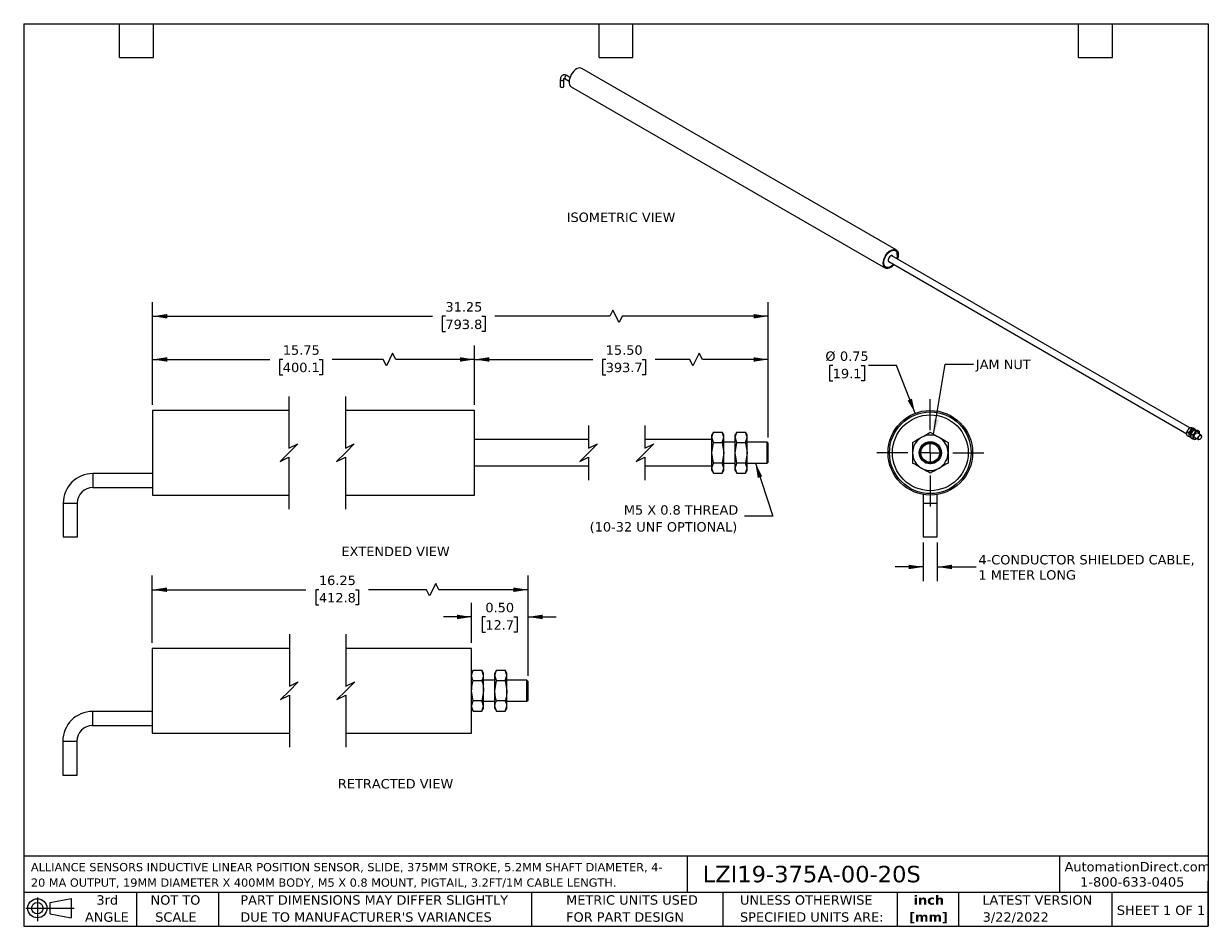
# Model space of a CAD drawing. Header units: inches. Extents: x 0.2 to 10.8, y 0.2 to 8.2.
import ezdxf

# ---------------------------------------------------------------- set-up
doc = ezdxf.new("R2010")
doc.units = ezdxf.units.IN
doc.header["$MEASUREMENT"] = 0
doc.linetypes.add('SLD-Center', pattern=[0.75, 0.6, -0.05, 0.05, -0.05])
doc.linetypes.add('SLD-Solid', pattern=[0])
doc.layers.add('CENTER', color=40, linetype='SLD-Center')
doc.layers.add('DIMENSIONS', color=140, linetype='SLD-Solid', lineweight=25)
doc.layers.add('TEXT', color=140, linetype='SLD-Solid', lineweight=25)
doc.styles.add('SLDTEXTSTYLE0', font='VERDANA.TTF')
doc.styles.add('SLDTEXTSTYLE1', font='VERDANAB.TTF')
doc.styles.get("Standard").update_dxf_attribs({"font": 'VERDANA.TTF'})
doc.dimstyles.new('SLDDIMSTYLE0', dxfattribs={"dimtxt": 0.084961, "dimasz": 0.13, "dimexe": 0, "dimexo": 0.0625, "dimgap": 0.02124, "dimtad": 0, "dimtih": 1, "dimtoh": 1, "dimrnd": 1e-09, "dimzin": 12, "dimdsep": 46, "dimtxsty": 'SLDTEXTSTYLE0', "dimsah": 1, "dimcen": 0.09, "dimadec": 0, "dimazin": 3, "dimtfac": 1, "dimtofl": 0, "dimtmove": 0, "dimatfit": 3, "dimfxl": 0, "dimfrac": 2, "dimtolj": 1, "dimtzin": 12, "dimarcsym": 0})
doc.dimstyles.new('SLDDIMSTYLE1', dxfattribs={"dimtxt": 0.084961, "dimasz": 0.13, "dimexe": 0, "dimexo": 0.0625, "dimgap": 0.02124, "dimtad": 0, "dimtih": 1, "dimtoh": 1, "dimrnd": 1e-09, "dimzin": 4, "dimdsep": 46, "dimtxsty": 'SLDTEXTSTYLE0', "dimsah": 1, "dimcen": 0.09, "dimadec": 0, "dimazin": 1, "dimtfac": 1, "dimtofl": 0, "dimtmove": 0, "dimatfit": 3, "dimfxl": 0, "dimfrac": 2, "dimtolj": 1, "dimtzin": 12, "dimarcsym": 0})
doc.dimstyles.new('SLDDIMSTYLE2', dxfattribs={"dimtxt": 0.18, "dimasz": 0.13, "dimexe": 0, "dimexo": 0.0625, "dimgap": 0, "dimtad": 0, "dimtih": 1, "dimtoh": 1, "dimdec": 0, "dimrnd": 1e-09, "dimzin": 0, "dimdsep": 46, "dimtxsty": 'Standard', "dimsah": 1, "dimcen": 0.09, "dimadec": 0, "dimazin": 0, "dimtfac": 0.13, "dimtdec": 0, "dimtofl": 0, "dimtmove": 0, "dimatfit": 3, "dimfxl": 0, "dimfrac": 2, "dimtolj": 1, "dimtzin": 0, "dimarcsym": 0})
doc.dimstyles.new('SLDDIMSTYLE3', dxfattribs={"dimtxt": 0.084961, "dimasz": 0.13, "dimexe": 0, "dimexo": 0.0625, "dimgap": 0.02124, "dimtad": 0, "dimtih": 1, "dimtoh": 1, "dimrnd": 1e-09, "dimdsep": 46, "dimtxsty": 'SLDTEXTSTYLE0', "dimsah": 1, "dimcen": 0, "dimadec": 0, "dimazin": 2, "dimtfac": 1, "dimtofl": 0, "dimtmove": 0, "dimatfit": 3, "dimfxl": 0, "dimfrac": 2, "dimtolj": 1, "dimtzin": 12, "dimarcsym": 0})
doc.dimstyles.new('SLDDIMSTYLE4', dxfattribs={"dimtxt": 0.084961, "dimasz": 0.13, "dimexe": 0, "dimexo": 0.0625, "dimgap": 0.02124, "dimtad": 0, "dimtih": 1, "dimtoh": 1, "dimrnd": 1e-09, "dimzin": 12, "dimdsep": 46, "dimtxsty": 'SLDTEXTSTYLE0', "dimsah": 1, "dimcen": 0.09, "dimadec": 0, "dimazin": 3, "dimtfac": 1, "dimtmove": 0, "dimatfit": 0, "dimfxl": 0, "dimfrac": 2, "dimtolj": 1, "dimtzin": 12, "dimarcsym": 0})
doc.dimstyles.new('SLDDIMSTYLE5', dxfattribs={"dimtxt": 0.084961, "dimasz": 0.13, "dimexe": 0, "dimexo": 0.0625, "dimgap": 0.02124, "dimtad": 0, "dimtih": 1, "dimtoh": 1, "dimrnd": 1e-09, "dimzin": 0, "dimdsep": 46, "dimtxsty": 'SLDTEXTSTYLE0', "dimsah": 1, "dimcen": 0.09, "dimadec": 0, "dimazin": 0, "dimtfac": 1, "dimtmove": 0, "dimatfit": 0, "dimfxl": 0, "dimfrac": 2, "dimtolj": 1, "dimtzin": 12, "dimarcsym": 0})

# ---------------------------------------------------------------- blocks, each defined once
blk = doc.blocks.new('Block11')
at = {"color": 7, "linetype": 'SLD-Solid', "lineweight": 18}
for p, q in [((0, 0.113), (0.428, 0.113)), ((0.102, 0.209), (0.102, 0)), ((0.216, 0.164), (0.401, 0.198)), ((0.216, 0.063), (0.216, 0.164)), ((0.401, 0.198), (0.401, 0.029)), ((0.216, 0.063), (0.401, 0.029))]:
    blk.add_line(p, q, dxfattribs=at)
for radius in [0.0846, 0.0506]:
    blk.add_circle((0.102, 0.113), radius, dxfattribs=at)
blk = doc.blocks.new('Block12')
at = {"color": 7, "linetype": 'Continuous'}
blk.add_blockref('Block11', (0, 0), dxfattribs=at)
blk = doc.blocks.new('SW_NOTE_0')
at = {"layer": 'TEXT', "color": 0, "char_height": 0.07292, "attachment_point": 1, "style": 'SLDTEXTSTYLE0'}
for s, insert in [('ALLIANCE SENSORS INDUCTIVE LINEAR POSITION SENSOR, SLIDE, 375MM STROKE, 5.2MM SHAFT DIAMETER, 4-', (0, 0.093)), ('20 MA OUTPUT, 19MM DIAMETER X 400MM BODY, M5 X 0.8 MOUNT, PIGTAIL, 3.2FT/1M CABLE LENGTH.', (0, -0.044))]:
    blk.add_mtext(s, dxfattribs=dict(at, insert=insert))
blk = doc.blocks.new('SW_NOTE_0_1')
at = {"layer": 'TEXT', "color": 0, "char_height": 0.0833, "attachment_point": 2, "style": 'SLDTEXTSTYLE1'}
for s, insert in [('inch', (0.125, 0.106)), ('[mm]', (0.122, -0.045))]:
    blk.add_mtext(s, dxfattribs=dict(at, insert=insert))
blk = doc.blocks.new('SW_NOTE_0_2')
at = {"layer": 'TEXT', "color": 0, "char_height": 0.08333, "attachment_point": 1, "style": 'SLDTEXTSTYLE0'}
for s, insert in [('UNLESS OTHERWISE ', (0, 0.106)), ('SPECIFIED UNITS ARE:', (0, -0.045))]:
    blk.add_mtext(s, dxfattribs=dict(at, insert=insert))
blk = doc.blocks.new('SW_NOTE_0_3')
at = {"layer": 'TEXT', "color": 0, "char_height": 0.08333, "attachment_point": 1, "style": 'SLDTEXTSTYLE0'}
for s, insert in [('PART DIMENSIONS MAY DIFFER SLIGHTLY ', (0, 0.106)), ("DUE TO MANUFACTURER'S VARIANCES", (0, -0.045))]:
    blk.add_mtext(s, dxfattribs=dict(at, insert=insert))
blk = doc.blocks.new('SW_NOTE_0_4')
at = {"layer": 'TEXT', "color": 0, "char_height": 0.0833, "attachment_point": 2, "style": 'SLDTEXTSTYLE0'}
for s, insert in [('NOT TO', (0.207, 0.106)), ('SCALE', (0.211, -0.045))]:
    blk.add_mtext(s, dxfattribs=dict(at, insert=insert))
blk = doc.blocks.new('SW_NOTE_0_5')
at = {"layer": 'TEXT', "color": 0, "char_height": 0.0833, "attachment_point": 2, "style": 'SLDTEXTSTYLE0'}
for s, insert in [('3rd', (0.091, 0.106)), ('ANGLE', (0.087, -0.045))]:
    blk.add_mtext(s, dxfattribs=dict(at, insert=insert))
blk = doc.blocks.new('SW_NOTE_0_6')
at = {"layer": 'TEXT', "color": 0, "char_height": 0.08333, "attachment_point": 1, "style": 'SLDTEXTSTYLE0'}
for s, insert in [('METRIC UNITS USED ', (0, 0.106)), ('FOR PART DESIGN', (0, -0.045))]:
    blk.add_mtext(s, dxfattribs=dict(at, insert=insert))
blk = doc.blocks.new('_D')
at = {"layer": 'DIMENSIONS'}
for p, q in [((1.393, 4.872), (1.393, 5.399)), ((4.246, 4.872), (4.246, 5.399)), ((1.393, 5.274), (2.432, 5.274)), ((2.547, 5.274), (2.518, 5.274)), ((2.518, 5.274), (2.518, 5.139)), ((2.87, 5.274), (2.899, 5.274)), ((2.899, 5.274), (2.899, 5.139)), ((3.437, 5.274), (2.985, 5.274)), ((3.465, 5.218), (3.437, 5.274)), ((3.52, 5.329), (3.465, 5.218)), ((3.548, 5.274), (3.52, 5.329)), ((4.246, 5.274), (3.548, 5.274)), ((2.518, 5.139), (2.547, 5.139)), ((2.899, 5.139), (2.87, 5.139))]:
    blk.add_line(p, q, dxfattribs=at)
for points in [[(1.393, 5.274), (1.523, 5.254), (1.523, 5.294)], [(4.246, 5.274), (4.116, 5.294), (4.116, 5.254)]]:
    blk.add_solid(points, dxfattribs=at)
at = {"layer": 'DIMENSIONS', "char_height": 0.0833, "attachment_point": 1, "style": 'SLDTEXTSTYLE0'}
for s, insert in [('15.75', (2.547, 5.399)), ('400.1', (2.547, 5.245))]:
    blk.add_mtext(s, dxfattribs=dict(at, insert=insert))
blk = doc.blocks.new('_D_1')
at = {"layer": 'DIMENSIONS'}
for p, q in [((4.246, 4.872), (4.246, 5.399)), ((6.849, 4.581), (6.849, 5.399)), ((4.246, 5.274), (5.294, 5.274)), ((5.409, 5.274), (5.381, 5.274)), ((5.381, 5.274), (5.381, 5.139)), ((5.732, 5.274), (5.761, 5.274)), ((5.761, 5.274), (5.761, 5.139)), ((6.154, 5.274), (5.847, 5.274)), ((6.182, 5.218), (6.154, 5.274)), ((6.238, 5.329), (6.182, 5.218)), ((6.266, 5.274), (6.238, 5.329)), ((6.849, 5.274), (6.266, 5.274)), ((5.381, 5.139), (5.409, 5.139)), ((5.761, 5.139), (5.732, 5.139))]:
    blk.add_line(p, q, dxfattribs=at)
for points in [[(4.246, 5.274), (4.376, 5.254), (4.376, 5.294)], [(6.849, 5.274), (6.719, 5.294), (6.719, 5.254)]]:
    blk.add_solid(points, dxfattribs=at)
at = {"layer": 'DIMENSIONS', "char_height": 0.0833, "attachment_point": 1, "style": 'SLDTEXTSTYLE0'}
for s, insert in [('15.50', (5.409, 5.399)), ('393.7', (5.409, 5.245))]:
    blk.add_mtext(s, dxfattribs=dict(at, insert=insert))
blk = doc.blocks.new('_D_2')
at = {"layer": 'DIMENSIONS'}
for p, q in [((1.393, 4.872), (1.393, 5.782)), ((6.849, 4.581), (6.849, 5.782)), ((5.472, 5.712), (5.444, 5.657)), ((5.527, 5.601), (5.472, 5.712)), ((1.393, 5.657), (3.873, 5.657)), ((3.988, 5.657), (3.96, 5.657)), ((3.96, 5.657), (3.96, 5.522)), ((4.311, 5.657), (4.34, 5.657)), ((4.34, 5.657), (4.34, 5.522)), ((5.444, 5.657), (4.427, 5.657)), ((5.555, 5.657), (5.527, 5.601)), ((6.849, 5.657), (5.555, 5.657)), ((3.96, 5.522), (3.988, 5.522)), ((4.34, 5.522), (4.311, 5.522))]:
    blk.add_line(p, q, dxfattribs=at)
for points in [[(1.393, 5.657), (1.523, 5.637), (1.523, 5.677)], [(6.849, 5.657), (6.719, 5.677), (6.719, 5.637)]]:
    blk.add_solid(points, dxfattribs=at)
at = {"layer": 'DIMENSIONS', "char_height": 0.0833, "attachment_point": 1, "style": 'SLDTEXTSTYLE0'}
for s, insert in [('31.25', (3.988, 5.782)), ('793.8', (3.988, 5.627))]:
    blk.add_mtext(s, dxfattribs=dict(at, insert=insert))
blk = doc.blocks.new('SW_NOTE_0_7')
at = {"layer": 'TEXT', "color": 0, "char_height": 0.08333, "attachment_point": 3, "style": 'SLDTEXTSTYLE0'}
for s, insert in [('M5 X 0.8 THREAD', (-0.056, 0.096)), ('(10-32 UNF OPTIONAL)', (-0.065, -0.054))]:
    blk.add_mtext(s, dxfattribs=dict(at, insert=insert))
blk = doc.blocks.new('_D_3')
at = {"layer": 'DIMENSIONS'}
for p, q in [((7.421, 5.221), (7.392, 5.221)), ((7.392, 5.221), (7.392, 5.086)), ((7.673, 5.221), (7.702, 5.221)), ((7.702, 5.221), (7.702, 5.086)), ((7.987, 5.221), (7.737, 5.221)), ((8.151, 4.797), (7.987, 5.221)), ((7.392, 5.086), (7.421, 5.086)), ((7.702, 5.086), (7.673, 5.086))]:
    blk.add_line(p, q, dxfattribs=at)
blk.add_solid([(8.151, 4.797), (8.123, 4.926), (8.085, 4.911)], dxfattribs=at)
at = {"layer": 'DIMENSIONS', "char_height": 0.0833, "attachment_point": 1, "style": 'SLDTEXTSTYLE0'}
for s, insert in [('%%c', (7.356, 5.345)), ('0.75', (7.485, 5.345)), ('19.1', (7.421, 5.191))]:
    blk.add_mtext(s, dxfattribs=dict(at, insert=insert))
blk = doc.blocks.new('_D_4')
at = {"layer": 'DIMENSIONS'}
for p, q in [((8.223, 3.651), (8.223, 3.31)), ((8.348, 3.651), (8.348, 3.31)), ((8.223, 3.435), (7.973, 3.435)), ((8.348, 3.435), (8.693, 3.435))]:
    blk.add_line(p, q, dxfattribs=at)
for points in [[(8.223, 3.435), (8.093, 3.455), (8.093, 3.415)], [(8.348, 3.435), (8.478, 3.415), (8.478, 3.455)]]:
    blk.add_solid(points, dxfattribs=at)
at = {"layer": 'DIMENSIONS', "char_height": 0.08333, "attachment_point": 1, "style": 'SLDTEXTSTYLE0'}
for s, insert in [('4-CONDUCTOR SHIELDED CABLE,', (8.712, 3.541)), ('1 METER LONG', (8.712, 3.406))]:
    blk.add_mtext(s, dxfattribs=dict(at, insert=insert))
blk = doc.blocks.new('SW_CENTERMARKSYMBOL_0')
at = {"layer": 'CENTER', "color": 0}
for p, q in [((0, 0.2), (0, 0.475)), ((-0.2, 0), (-0.475, 0)), ((0, 0), (-0.1, 0)), ((0, 0), (0, 0.1)), ((0, 0), (0, -0.1)), ((0, 0), (0.1, 0)), ((0.2, 0), (0.475, 0)), ((0, -0.2), (0, -0.475))]:
    blk.add_line(p, q, dxfattribs=at)
blk = doc.blocks.new('_D_5')
at = {"layer": 'DIMENSIONS'}
for p, q in [((1.39, 2.763), (1.39, 3.358)), ((3.902, 3.289), (3.847, 3.178)), ((3.93, 3.233), (3.902, 3.289)), ((4.72, 2.471), (4.72, 3.358)), ((1.39, 3.233), (2.752, 3.233)), ((2.867, 3.233), (2.839, 3.233)), ((2.839, 3.233), (2.839, 3.098)), ((3.19, 3.233), (3.219, 3.233)), ((3.219, 3.233), (3.219, 3.098)), ((3.819, 3.233), (3.305, 3.233)), ((3.847, 3.178), (3.819, 3.233)), ((4.72, 3.233), (3.93, 3.233)), ((2.839, 3.098), (2.867, 3.098)), ((3.219, 3.098), (3.19, 3.098))]:
    blk.add_line(p, q, dxfattribs=at)
for points in [[(1.39, 3.233), (1.52, 3.213), (1.52, 3.253)], [(4.72, 3.233), (4.59, 3.253), (4.59, 3.213)]]:
    blk.add_solid(points, dxfattribs=at)
at = {"layer": 'DIMENSIONS', "char_height": 0.0833, "attachment_point": 1, "style": 'SLDTEXTSTYLE0'}
for s, insert in [('16.25', (2.867, 3.358)), ('412.8', (2.867, 3.204))]:
    blk.add_mtext(s, dxfattribs=dict(at, insert=insert))
blk = doc.blocks.new('_D_6')
at = {"layer": 'DIMENSIONS'}
for p, q in [((4.22, 2.763), (4.22, 3.117)), ((4.72, 2.471), (4.72, 3.117)), ((4.22, 2.992), (3.97, 2.992)), ((4.342, 2.992), (4.314, 2.992)), ((4.314, 2.992), (4.314, 2.857)), ((4.595, 2.992), (4.623, 2.992)), ((4.623, 2.992), (4.623, 2.857)), ((4.72, 2.992), (4.97, 2.992)), ((4.314, 2.857), (4.342, 2.857)), ((4.623, 2.857), (4.595, 2.857))]:
    blk.add_line(p, q, dxfattribs=at)
for points in [[(4.22, 2.992), (4.09, 3.012), (4.09, 2.972)], [(4.72, 2.992), (4.85, 2.972), (4.85, 3.012)]]:
    blk.add_solid(points, dxfattribs=at)
at = {"layer": 'DIMENSIONS', "char_height": 0.0833, "attachment_point": 1, "style": 'SLDTEXTSTYLE0'}
for s, insert in [('0.50', (4.342, 3.117)), ('12.7', (4.342, 2.963))]:
    blk.add_mtext(s, dxfattribs=dict(at, insert=insert))

msp = doc.modelspace()

# ---------------------------------------------------------------- linework, layer by layer
for p, q in [((5.092, 7.774), (5.065, 7.79)), ((7.982, 6.246), (5.198, 7.853)), ((5.006, 7.756), (5.006, 7.694)), ((5.038, 7.694), (5.038, 7.756)), ((5.05, 7.762), (5.085, 7.742)), ((5.104, 7.691), (7.888, 6.084)), ((7.993, 6.2), (7.993, 6.205)), ((7.917, 6.142), (10.559, 4.616)), ((7.929, 6.095), (7.934, 6.097)), ((10.587, 4.668), (7.946, 6.192)), ((2.601, 4.822), (1.393, 4.822)), ((1.393, 4.822), (1.393, 4.447)), ((4.246, 4.822), (3.101, 4.822)), ((4.246, 4.447), (4.246, 4.822)), ((6.363, 4.629), (6.349, 4.605)), ((6.349, 4.584), (6.363, 4.629)), ((6.363, 4.629), (6.442, 4.629)), ((6.456, 4.605), (6.442, 4.629)), ((6.456, 4.584), (6.442, 4.629)), ((6.57, 4.629), (6.556, 4.605)), ((6.556, 4.584), (6.57, 4.629)), ((6.57, 4.629), (6.648, 4.629)), ((6.662, 4.605), (6.648, 4.629)), ((6.662, 4.584), (6.648, 4.629)), ((10.562, 4.635), (10.575, 4.627)), ((10.589, 4.67), (10.603, 4.662)), ((10.617, 4.667), (10.631, 4.659)), ((10.619, 4.643), (10.617, 4.644)), ((10.626, 4.649), (10.64, 4.641)), ((10.685, 4.604), (10.653, 4.623)), ((10.654, 4.646), (10.668, 4.638)), ((5.256, 4.564), (4.246, 4.564)), ((6.349, 4.564), (5.756, 4.564)), ((6.349, 4.584), (6.349, 4.605)), ((6.349, 4.447), (6.349, 4.584)), ((6.363, 4.538), (6.349, 4.584)), ((6.349, 4.447), (6.363, 4.538)), ((6.363, 4.538), (6.442, 4.538)), ((6.442, 4.538), (6.456, 4.584)), ((6.442, 4.538), (6.456, 4.447)), ((6.456, 4.584), (6.456, 4.605)), ((6.456, 4.447), (6.456, 4.584)), ((6.556, 4.541), (6.456, 4.541)), ((6.556, 4.584), (6.556, 4.605)), ((6.556, 4.447), (6.556, 4.584)), ((6.57, 4.538), (6.556, 4.584)), ((6.556, 4.447), (6.57, 4.538)), ((6.57, 4.538), (6.648, 4.538)), ((6.648, 4.538), (6.662, 4.584)), ((6.648, 4.538), (6.662, 4.447)), ((6.662, 4.584), (6.662, 4.605)), ((6.662, 4.447), (6.662, 4.584)), ((6.839, 4.541), (6.662, 4.541)), ((6.849, 4.531), (6.839, 4.541)), ((6.839, 4.467), (6.839, 4.541)), ((6.849, 4.364), (6.849, 4.531)), ((10.575, 4.59), (10.562, 4.598)), ((10.596, 4.587), (10.592, 4.587)), ((10.593, 4.604), (10.596, 4.602)), ((10.596, 4.601), (10.593, 4.602)), ((10.598, 4.614), (10.612, 4.606)), ((10.612, 4.569), (10.598, 4.577)), ((10.63, 4.582), (10.662, 4.564)), ((10.634, 4.58), (10.63, 4.581)), ((10.646, 4.573), (10.64, 4.567)), ((10.67, 4.618), (10.67, 4.613)), ((10.674, 4.565), (10.675, 4.566)), ((10.69, 4.592), (10.69, 4.594)), ((1.393, 4.447), (1.393, 4.072)), ((4.246, 4.072), (4.246, 4.447)), ((6.363, 4.356), (6.349, 4.447)), ((6.349, 4.311), (6.349, 4.447)), ((6.456, 4.447), (6.442, 4.356)), ((6.456, 4.311), (6.456, 4.447)), ((6.57, 4.356), (6.556, 4.447)), ((6.556, 4.311), (6.556, 4.447)), ((6.662, 4.447), (6.648, 4.356)), ((6.662, 4.311), (6.662, 4.447)), ((6.839, 4.354), (6.839, 4.467)), ((4.246, 4.33), (5.256, 4.33)), ((5.756, 4.33), (6.349, 4.33)), ((6.349, 4.311), (6.363, 4.356)), ((6.363, 4.266), (6.349, 4.311)), ((6.349, 4.29), (6.349, 4.311)), ((6.442, 4.356), (6.363, 4.356)), ((6.456, 4.311), (6.442, 4.356)), ((6.442, 4.266), (6.456, 4.311)), ((6.456, 4.354), (6.556, 4.354)), ((6.456, 4.29), (6.456, 4.311)), ((6.556, 4.311), (6.57, 4.356)), ((6.57, 4.266), (6.556, 4.311)), ((6.556, 4.29), (6.556, 4.311)), ((6.648, 4.356), (6.57, 4.356)), ((6.662, 4.311), (6.648, 4.356)), ((6.648, 4.266), (6.662, 4.311)), ((6.662, 4.354), (6.839, 4.354)), ((6.662, 4.29), (6.662, 4.311)), ((6.839, 4.354), (6.849, 4.364)), ((1.393, 4.263), (0.863, 4.263)), ((0.863, 4.263), (0.863, 4.138)), ((6.349, 4.29), (6.363, 4.266)), ((6.363, 4.266), (6.442, 4.266)), ((6.442, 4.266), (6.456, 4.29)), ((6.556, 4.29), (6.57, 4.266)), ((6.57, 4.266), (6.648, 4.266)), ((6.648, 4.266), (6.662, 4.29)), ((0.863, 4.138), (1.393, 4.138)), ((0.601, 4.001), (0.601, 3.701)), ((0.601, 4.001), (0.726, 4.001)), ((0.726, 3.701), (0.726, 4.001)), ((1.393, 4.072), (2.601, 4.072)), ((3.101, 4.072), (4.246, 4.072)), ((8.223, 4.078), (8.223, 4.001)), ((8.223, 4.001), (8.223, 3.701)), ((8.223, 4.001), (8.348, 4.001)), ((8.348, 4.001), (8.348, 4.078)), ((8.348, 3.701), (8.348, 4.001)), ((0.601, 3.701), (0.726, 3.701)), ((8.223, 3.701), (8.348, 3.701)), ((2.605, 2.713), (1.39, 2.713)), ((1.39, 2.713), (1.39, 2.338)), ((4.22, 2.713), (3.105, 2.713)), ((4.22, 2.338), (4.22, 2.713)), ((4.234, 2.52), (4.22, 2.495)), ((4.22, 2.474), (4.234, 2.52)), ((4.234, 2.52), (4.312, 2.52)), ((4.234, 2.429), (4.312, 2.429)), ((4.326, 2.495), (4.312, 2.52)), ((4.326, 2.474), (4.312, 2.52)), ((4.326, 2.474), (4.326, 2.495)), ((4.326, 2.338), (4.326, 2.474)), ((4.426, 2.431), (4.326, 2.431)), ((4.44, 2.52), (4.426, 2.495)), ((4.426, 2.474), (4.44, 2.52)), ((4.426, 2.474), (4.426, 2.495)), ((4.426, 2.338), (4.426, 2.474)), ((4.44, 2.429), (4.426, 2.474)), ((4.426, 2.338), (4.44, 2.429)), ((4.44, 2.52), (4.519, 2.52)), ((4.44, 2.429), (4.519, 2.429)), ((4.533, 2.495), (4.519, 2.52)), ((4.533, 2.474), (4.519, 2.52)), ((4.519, 2.429), (4.533, 2.474)), ((4.519, 2.429), (4.533, 2.338)), ((4.533, 2.474), (4.533, 2.495)), ((4.533, 2.338), (4.533, 2.474)), ((4.71, 2.431), (4.533, 2.431)), ((4.72, 2.421), (4.71, 2.431)), ((4.71, 2.358), (4.71, 2.431)), ((4.72, 2.254), (4.72, 2.421)), ((1.39, 2.338), (1.39, 1.963)), ((4.22, 1.963), (4.22, 2.338)), ((4.234, 2.247), (4.22, 2.338)), ((4.326, 2.338), (4.312, 2.247)), ((4.326, 2.201), (4.326, 2.338)), ((4.426, 2.201), (4.426, 2.338)), ((4.533, 2.201), (4.533, 2.338)), ((4.71, 2.244), (4.71, 2.358)), ((4.22, 2.201), (4.234, 2.247)), ((4.312, 2.247), (4.234, 2.247)), ((4.326, 2.201), (4.312, 2.247)), ((4.326, 2.244), (4.426, 2.244)), ((4.519, 2.247), (4.44, 2.247)), ((4.533, 2.244), (4.71, 2.244)), ((4.71, 2.244), (4.72, 2.254)), ((1.39, 2.154), (0.86, 2.154)), ((0.86, 2.154), (0.86, 2.029)), ((4.234, 2.156), (4.22, 2.201)), ((4.22, 2.18), (4.234, 2.156)), ((4.234, 2.156), (4.312, 2.156)), ((4.312, 2.156), (4.326, 2.201)), ((4.312, 2.156), (4.326, 2.18)), ((4.326, 2.18), (4.326, 2.201)), ((4.44, 2.156), (4.426, 2.201)), ((4.426, 2.18), (4.426, 2.201)), ((4.426, 2.18), (4.44, 2.156)), ((4.44, 2.156), (4.519, 2.156)), ((4.519, 2.156), (4.533, 2.201)), ((4.519, 2.156), (4.533, 2.18)), ((4.533, 2.18), (4.533, 2.201)), ((0.86, 2.029), (1.39, 2.029)), ((0.598, 1.891), (0.598, 1.591)), ((0.598, 1.891), (0.723, 1.891)), ((0.723, 1.591), (0.723, 1.891)), ((1.39, 1.963), (2.605, 1.963)), ((3.105, 1.963), (4.22, 1.963)), ((0.598, 1.591), (0.723, 1.591))]:
    msp.add_line(p, q)
at = {"flags": 128}
for points in [[(5.065, 7.79), (5.062, 7.79), (5.057, 7.789), (5.053, 7.785), (5.05, 7.781), (5.047, 7.775), (5.046, 7.77), (5.047, 7.765), (5.05, 7.762), (5.05, 7.762)], [(5.198, 7.853), (5.188, 7.857), (5.176, 7.858), (5.164, 7.855), (5.151, 7.849), (5.138, 7.84), (5.126, 7.828), (5.114, 7.815), (5.104, 7.799), (5.096, 7.783), (5.09, 7.766), (5.086, 7.75), (5.085, 7.734)], [(5.006, 7.756), (5.008, 7.752), (5.011, 7.749), (5.016, 7.747), (5.022, 7.747), (5.028, 7.747), (5.033, 7.749), (5.037, 7.752), (5.038, 7.756)], [(5.006, 7.694), (5.008, 7.691), (5.011, 7.688), (5.016, 7.686), (5.022, 7.685), (5.028, 7.686), (5.033, 7.688), (5.037, 7.691), (5.038, 7.694), (5.038, 7.694)], [(7.869, 6.127), (7.87, 6.142), (7.874, 6.159), (7.88, 6.176), (7.888, 6.192), (7.899, 6.207), (7.91, 6.221), (7.922, 6.233), (7.935, 6.241), (7.948, 6.247), (7.961, 6.25), (7.972, 6.25), (7.982, 6.246), (7.99, 6.239), (7.997, 6.23), (8, 6.217), (8.002, 6.203), (8, 6.188), (7.997, 6.171), (7.995, 6.165)], [(7.964, 6.115), (7.96, 6.111), (7.948, 6.1), (7.935, 6.091), (7.923, 6.085), (7.911, 6.082), (7.9, 6.083), (7.89, 6.086), (7.882, 6.093), (7.876, 6.102), (7.873, 6.114), (7.871, 6.128), (7.873, 6.143), (7.876, 6.159), (7.882, 6.175), (7.89, 6.191), (7.9, 6.206), (7.911, 6.219), (7.923, 6.23), (7.935, 6.239), (7.948, 6.245), (7.96, 6.247), (7.971, 6.247), (7.981, 6.243), (7.989, 6.237), (7.995, 6.227), (7.998, 6.216), (7.999, 6.202), (7.999, 6.202)], [(7.958, 6.118), (7.956, 6.116), (7.944, 6.105), (7.932, 6.096), (7.92, 6.091), (7.908, 6.089), (7.897, 6.091), (7.888, 6.095), (7.881, 6.103), (7.877, 6.114), (7.874, 6.126), (7.875, 6.141), (7.878, 6.157), (7.883, 6.173), (7.89, 6.188), (7.9, 6.203), (7.911, 6.216)], [(7.911, 6.216), (7.923, 6.227), (7.935, 6.236), (7.948, 6.241), (7.959, 6.243), (7.97, 6.241), (7.979, 6.237), (7.986, 6.229), (7.991, 6.218), (7.993, 6.206), (7.993, 6.191), (7.99, 6.175), (7.988, 6.169)], [(7.965, 6.114), (7.961, 6.109), (7.948, 6.097), (7.935, 6.088), (7.922, 6.082), (7.91, 6.08), (7.899, 6.08), (7.888, 6.084), (7.88, 6.091), (7.874, 6.1), (7.87, 6.112), (7.869, 6.127)], [(7.954, 6.188), (7.953, 6.191), (7.947, 6.194), (7.94, 6.195), (7.933, 6.191), (7.925, 6.185), (7.918, 6.176), (7.914, 6.166), (7.911, 6.157), (7.912, 6.148), (7.915, 6.141), (7.92, 6.138), (7.925, 6.137)], [(10.588, 4.613), (10.59, 4.622), (10.593, 4.63), (10.599, 4.638), (10.606, 4.643), (10.612, 4.646), (10.618, 4.645)], [(10.625, 4.592), (10.626, 4.601), (10.63, 4.609), (10.636, 4.617), (10.642, 4.622), (10.649, 4.625), (10.655, 4.624), (10.658, 4.62)], [(10.654, 4.624), (10.654, 4.624), (10.658, 4.62)], [(10.596, 4.601), (10.593, 4.602), (10.59, 4.606), (10.588, 4.613)], [(10.596, 4.588), (10.595, 4.587), (10.592, 4.587)], [(10.634, 4.58), (10.63, 4.581), (10.626, 4.585), (10.625, 4.592)], [(10.657, 4.579), (10.66, 4.587), (10.665, 4.595), (10.671, 4.601), (10.677, 4.605), (10.683, 4.605), (10.688, 4.603), (10.69, 4.597), (10.69, 4.594)], [(10.674, 4.565), (10.67, 4.564), (10.664, 4.563), (10.66, 4.566), (10.657, 4.571), (10.657, 4.579)], [(10.672, 4.565), (10.667, 4.564), (10.663, 4.567), (10.661, 4.572), (10.661, 4.578), (10.663, 4.586), (10.667, 4.593), (10.673, 4.598), (10.679, 4.602), (10.684, 4.602), (10.688, 4.6), (10.69, 4.595), (10.69, 4.588), (10.688, 4.58), (10.683, 4.573), (10.678, 4.568), (10.672, 4.565)], [(10.67, 4.618), (10.67, 4.614), (10.67, 4.613)]]:
    msp.add_lwpolyline(points, dxfattribs=at)
for radius in [0.375, 0.362, 0.362, 0.336, 0.0984, 0.0935, 0.0835]:
    msp.add_circle((8.286, 4.447), radius)
for centre, radius, start, end in [((5.129, 7.728), 0.045, 172.7442, 235.9436), ((7.947, 6.21), 0.0465, 354.7504, 50.2835), ((7.883, 6.204), 0.117, 340.6697, 358.8892), ((7.902, 6.135), 0.0483, 250.8147, 304.1622), ((7.926, 6.153), 0.0144, 177.3511, 234.5867), ((7.94, 6.18), 0.0138, 64.159, 123.914), ((10.638, 4.604), 0.0604, 140.2279, 177.3607), ((10.622, 4.623), 0.0359, 93.4295, 146.5651), ((10.675, 4.583), 0.0604, 140.2279, 177.3607), ((10.618, 4.645), 0.0145, 19.6686, 84.0698), ((10.658, 4.602), 0.0359, 93.4295, 146.5651), ((10.653, 4.621), 0.0173, 350.7481, 79.4532), ((8.286, 4.447), 0.157, 120, 180), ((8.286, 4.447), 0.157, 60, 120), ((8.286, 4.447), 0.157, 0, 60), ((10.595, 4.604), 0.0173, 170.7481, 259.4532), ((10.632, 4.583), 0.0173, 170.7481, 259.4532), ((10.628, 4.595), 0.0282, 269.8601, 309.6275), ((8.286, 4.447), 0.157, 180, 240), ((8.286, 4.447), 0.157, 300, 0), ((8.286, 4.447), 0.157, 240, 300), ((0.863, 4.001), 0.262, 89.9999, 180.0001), ((0.863, 4.001), 0.138, 90.0001, 179.9999), ((0.86, 1.891), 0.263, 90, 179.9999), ((0.86, 1.891), 0.138, 90.0001, 179.9999)]:
    msp.add_arc(centre, radius, start, end)
for points, knots in [([(5.065, 7.789), (5.064, 7.79), (5.061, 7.792), (5.054, 7.795), (5.045, 7.797), (5.036, 7.796), (5.027, 7.794), (5.019, 7.788), (5.012, 7.781), (5.008, 7.771), (5.007, 7.763), (5.007, 7.757), (5.007, 7.756)], [0, 0, 0, 0, 0.036217, 0.140551, 0.247127, 0.355186, 0.465911, 0.583664, 0.699691, 0.819585, 0.939949, 1, 1, 1, 1]), ([(5.038, 7.755), (5.038, 7.756), (5.038, 7.759), (5.038, 7.762), (5.039, 7.764), (5.04, 7.765), (5.04, 7.765), (5.042, 7.765), (5.045, 7.765), (5.048, 7.764), (5.049, 7.763), (5.05, 7.762)], [0, 0, 0, 0, 0.063691, 0.175413, 0.291009, 0.418823, 0.589304, 0.742125, 0.862255, 0.982323, 1, 1, 1, 1]), ([(10.631, 4.659), (10.632, 4.656), (10.633, 4.652), (10.633, 4.649), (10.633, 4.649)], [0, 0, 0, 0, 0.990299, 1, 1, 1, 1]), ([(4.234, 2.429), (4.23, 2.436), (4.222, 2.45), (4.221, 2.466), (4.22, 2.474)], [0, 0, 0, 0, 0.510329, 1, 1, 1, 1]), ([(4.22, 2.338), (4.221, 2.353), (4.222, 2.384), (4.23, 2.414), (4.234, 2.429)], [0, 0, 0, 0, 0.494511, 1, 1, 1, 1]), ([(4.312, 2.429), (4.316, 2.436), (4.324, 2.45), (4.326, 2.466), (4.326, 2.474)], [0, 0, 0, 0, 0.510329, 1, 1, 1, 1]), ([(4.312, 2.429), (4.316, 2.414), (4.324, 2.384), (4.326, 2.353), (4.326, 2.338)], [0, 0, 0, 0, 0.495458, 1, 1, 1, 1]), ([(4.44, 2.247), (4.436, 2.262), (4.429, 2.291), (4.427, 2.322), (4.426, 2.338)], [0, 0, 0, 0, 0.495458, 1, 1, 1, 1]), ([(4.533, 2.338), (4.532, 2.323), (4.531, 2.292), (4.523, 2.262), (4.519, 2.247)], [0, 0, 0, 0, 0.494511, 1, 1, 1, 1]), ([(4.426, 2.201), (4.427, 2.209), (4.429, 2.225), (4.436, 2.239), (4.44, 2.247)], [0, 0, 0, 0, 0.479738, 1, 1, 1, 1]), ([(4.533, 2.201), (4.532, 2.209), (4.53, 2.225), (4.523, 2.239), (4.519, 2.247)], [0, 0, 0, 0, 0.479739, 1, 1, 1, 1])]:
    msp.add_open_spline(points, degree=3, knots=knots)
for points in [[(8.207, 4.584), (8.234, 4.599), (8.26, 4.614), (8.286, 4.629)], [(8.286, 4.629), (8.312, 4.614), (8.338, 4.599), (8.365, 4.584)], [(10.559, 4.618), (10.559, 4.624), (10.56, 4.63), (10.562, 4.635)], [(10.562, 4.635), (10.565, 4.642), (10.568, 4.648), (10.573, 4.654)], [(10.573, 4.654), (10.578, 4.66), (10.583, 4.665), (10.589, 4.67)], [(10.575, 4.627), (10.582, 4.632), (10.587, 4.637), (10.592, 4.643)], [(10.575, 4.627), (10.577, 4.62), (10.578, 4.614), (10.578, 4.607)], [(10.589, 4.67), (10.593, 4.67), (10.596, 4.67), (10.601, 4.67)], [(10.592, 4.643), (10.597, 4.649), (10.6, 4.655), (10.603, 4.662)], [(10.598, 4.614), (10.601, 4.621), (10.605, 4.627), (10.61, 4.633)], [(10.601, 4.67), (10.606, 4.67), (10.611, 4.669), (10.617, 4.667)], [(10.603, 4.662), (10.609, 4.661), (10.615, 4.66), (10.62, 4.659)], [(10.61, 4.633), (10.614, 4.639), (10.62, 4.644), (10.626, 4.649)], [(10.612, 4.606), (10.618, 4.611), (10.624, 4.616), (10.628, 4.622)], [(10.62, 4.659), (10.624, 4.659), (10.628, 4.659), (10.631, 4.659)], [(10.626, 4.649), (10.629, 4.649), (10.633, 4.649), (10.637, 4.649)], [(10.628, 4.622), (10.633, 4.628), (10.637, 4.634), (10.64, 4.641)], [(10.637, 4.649), (10.642, 4.649), (10.648, 4.648), (10.654, 4.646)], [(10.64, 4.641), (10.646, 4.64), (10.651, 4.639), (10.656, 4.638)], [(10.656, 4.638), (10.661, 4.638), (10.665, 4.638), (10.668, 4.638)], [(10.668, 4.638), (10.669, 4.631), (10.67, 4.625), (10.67, 4.618)], [(8.128, 4.538), (8.154, 4.553), (8.18, 4.568), (8.207, 4.584)], [(8.128, 4.538), (8.128, 4.509), (8.128, 4.478), (8.128, 4.447)], [(8.365, 4.584), (8.392, 4.568), (8.418, 4.553), (8.443, 4.538)], [(8.443, 4.538), (8.443, 4.509), (8.443, 4.478), (8.443, 4.447)], [(10.562, 4.598), (10.56, 4.605), (10.559, 4.612), (10.559, 4.618)], [(10.578, 4.607), (10.578, 4.601), (10.577, 4.595), (10.575, 4.59)], [(10.592, 4.587), (10.587, 4.588), (10.582, 4.589), (10.575, 4.59)], [(10.596, 4.597), (10.596, 4.603), (10.597, 4.609), (10.598, 4.614)], [(10.598, 4.577), (10.597, 4.584), (10.596, 4.591), (10.596, 4.597)], [(10.612, 4.606), (10.613, 4.599), (10.614, 4.593), (10.614, 4.586)], [(10.614, 4.586), (10.614, 4.58), (10.613, 4.574), (10.612, 4.569)], [(10.628, 4.566), (10.624, 4.567), (10.618, 4.568), (10.612, 4.569)], [(10.64, 4.567), (10.637, 4.566), (10.633, 4.566), (10.628, 4.566)], [(8.128, 4.447), (8.128, 4.416), (8.128, 4.386), (8.128, 4.356)], [(8.443, 4.447), (8.443, 4.416), (8.443, 4.386), (8.443, 4.356)], [(8.207, 4.311), (8.18, 4.327), (8.154, 4.342), (8.128, 4.356)], [(8.286, 4.266), (8.26, 4.28), (8.234, 4.295), (8.207, 4.311)], [(8.365, 4.311), (8.338, 4.295), (8.312, 4.28), (8.286, 4.266)], [(8.443, 4.356), (8.418, 4.342), (8.392, 4.327), (8.365, 4.311)]]:
    msp.add_open_spline(points, degree=3)
at = {"layer": 'DIMENSIONS', "color": 140}
for p, q in [((2.601, 4.947), (2.601, 4.487)), ((3.101, 4.947), (3.101, 4.487)), ((5.256, 4.689), (5.256, 4.487)), ((5.756, 4.689), (5.756, 4.487)), ((2.601, 4.487), (2.68, 4.526)), ((2.68, 4.526), (2.601, 4.447)), ((3.101, 4.487), (3.18, 4.526)), ((3.18, 4.526), (3.101, 4.447)), ((5.256, 4.487), (5.335, 4.526)), ((5.335, 4.526), (5.256, 4.447)), ((5.756, 4.487), (5.835, 4.526)), ((5.835, 4.526), (5.756, 4.447)), ((2.601, 4.447), (2.523, 4.369)), ((3.101, 4.447), (3.023, 4.369)), ((5.256, 4.447), (5.178, 4.369)), ((5.756, 4.447), (5.678, 4.369)), ((2.523, 4.369), (2.601, 4.408)), ((2.601, 4.408), (2.601, 3.947)), ((3.023, 4.369), (3.101, 4.408)), ((3.101, 4.408), (3.101, 3.947)), ((5.178, 4.369), (5.256, 4.408)), ((5.256, 4.408), (5.256, 4.205)), ((5.678, 4.369), (5.756, 4.408)), ((5.756, 4.408), (5.756, 4.205)), ((2.605, 2.838), (2.605, 2.377)), ((3.105, 2.838), (3.105, 2.377)), ((2.605, 2.377), (2.684, 2.417)), ((2.684, 2.417), (2.605, 2.338)), ((3.105, 2.377), (3.184, 2.417)), ((3.184, 2.417), (3.105, 2.338)), ((2.605, 2.338), (2.526, 2.259)), ((3.105, 2.338), (3.026, 2.259)), ((2.526, 2.259), (2.605, 2.298)), ((2.605, 2.298), (2.605, 1.838)), ((3.026, 2.259), (3.105, 2.298)), ((3.105, 2.298), (3.105, 1.838))]:
    msp.add_line(p, q, dxfattribs=at)
at = {"layer": 'TEXT'}
for p, q in [((0.25, 8.25), (10.75, 8.25)), ((0.25, 8.25), (0.25, 0.25)), ((1.1, 7.95), (1.1, 8.25)), ((1.4, 7.95), (1.4, 8.25)), ((5.35, 7.95), (5.35, 8.25)), ((5.65, 7.95), (5.65, 8.25)), ((9.6, 7.95), (9.6, 8.25)), ((9.9, 7.95), (9.9, 8.25)), ((10.75, 8.25), (10.75, 0.25)), ((1.1, 7.95), (1.4, 7.95)), ((5.35, 7.95), (5.65, 7.95)), ((9.6, 7.95), (9.9, 7.95)), ((10.75, 0.871), (0.25, 0.871)), ((6.132, 0.871), (6.132, 0.55)), ((9.432, 0.871), (9.432, 0.55)), ((10.75, 0.25), (10.75, 0.65)), ((10.75, 0.55), (0.25, 0.55)), ((1.25, 0.55), (1.25, 0.25)), ((1.977, 0.55), (1.977, 0.25)), ((4.75, 0.55), (4.75, 0.25)), ((6.448, 0.55), (6.448, 0.25)), ((7.993, 0.55), (7.993, 0.25)), ((8.536, 0.55), (8.536, 0.25)), ((9.896, 0.55), (9.896, 0.25)), ((0.25, 0.25), (10.75, 0.25))]:
    msp.add_line(p, q, dxfattribs=at)

# ---------------------------------------------------------------- block references
at = {"layer": 'CENTER'}
msp.add_blockref('SW_CENTERMARKSYMBOL_0', (8.286, 4.447), dxfattribs=at)
at = {"layer": 'TEXT'}
for name, p in [('SW_NOTE_0_7', (6.64, 3.886)), ('SW_NOTE_0', (0.314, 0.718)), ('SW_NOTE_0_5', (0.9, 0.419)), ('SW_NOTE_0_4', (1.388, 0.419)), ('SW_NOTE_0_3', (2.17, 0.419)), ('SW_NOTE_0_6', (5.058, 0.419)), ('SW_NOTE_0_2', (6.599, 0.419)), ('SW_NOTE_0_1', (8.148, 0.419)), ('Block12', (0.269, 0.297))]:
    msp.add_blockref(name, p, dxfattribs=at)

# ---------------------------------------------------------------- texts
at = {"layer": 'TEXT', "style": 'SLDTEXTSTYLE0'}
for s, insert, char_height, attachment_point in [('ISOMETRIC VIEW', (5.063, 6.576), 0.08333, 1), ('JAM NUT', (8.69, 5.272), 0.0833, 1), ('EXTENDED VIEW', (3.066, 3.614), 0.08333, 1), ('RETRACTED VIEW', (3.035, 1.555), 0.08333, 1), ('LZI19-375A-00-20S', (6.268, 0.786), 0.14583, 1), ('AutomationDirect.com', (9.476, 0.82), 0.08333, 1), ('1-800-633-0405', (9.614, 0.685), 0.08333, 1), ('LATEST VERSION', (9.234, 0.525), 0.08333, 2), ('SHEET 1 OF 1', (9.939, 0.434), 0.08333, 1), ('3/22/2022', (9.043, 0.374), 0.0833, 2)]:
    msp.add_mtext(s, dxfattribs=dict(at, insert=insert, char_height=char_height, attachment_point=attachment_point))

# ---------------------------------------------------------------- dimensions: what is measured, and where the dimension line sits
at = {"layer": 'DIMENSIONS'}
for base, p1, p2, text, dimstyle, picture, middle in [((1.393, 5.657), (6.849, 4.531), (1.393, 4.822), '31.25', 'SLDDIMSTYLE0', '_D_2', (4.15, 5.657)), ((4.246, 5.274), (1.393, 4.822), (4.246, 4.822), '15.75', 'SLDDIMSTYLE0', '_D', (2.708, 5.274)), ((6.849, 5.274), (4.246, 4.822), (6.849, 4.531), '15.50', 'SLDDIMSTYLE1', '_D_1', (5.571, 5.274)), ((4.72, 3.233), (1.39, 2.713), (4.72, 2.421), '16.25', 'SLDDIMSTYLE0', '_D_5', (3.029, 3.233))]:
    dim = msp.add_linear_dim(base=base, p1=p1, p2=p2, text=text, dimstyle=dimstyle, dxfattribs=at)
    dim.commit()
    dim.dimension.update_dxf_attribs({"geometry": picture, "text_midpoint": middle, "dimtype": 160})
dim = msp.add_diameter_dim_2p(p1=(8.421, 4.098), p2=(8.151, 4.797), dimstyle='SLDDIMSTYLE3', dxfattribs=at)
dim.commit()
dim.dimension.update_dxf_attribs({"geometry": '_D_3', "text_midpoint": (7.547, 5.221), "dimtype": 163})
dim = msp.add_linear_dim(base=(8.348, 3.435), p1=(8.223, 3.701), p2=(8.348, 3.701), angle=0, text='4-CONDUCTOR SHIELDED CABLE,\\P1 METER LONG', dimstyle='SLDDIMSTYLE4', dxfattribs=at)
dim.commit()
dim.dimension.update_dxf_attribs({"geometry": '_D_4', "text_midpoint": (9.665, 3.435), "dimtype": 160})
dim = msp.add_linear_dim(base=(4.72, 2.992), p1=(4.22, 2.713), p2=(4.72, 2.421), dimstyle='SLDDIMSTYLE5', dxfattribs=at)
dim.commit()
dim.dimension.update_dxf_attribs({"geometry": '_D_6', "text_midpoint": (4.469, 2.992), "dimtype": 160})

# ---------------------------------------------------------------- leaders
at = {"layer": 'TEXT'}
for points in [[(8.315, 4.612), (8.418, 5.232), (8.668, 5.232)], [(6.736, 4.354), (6.89, 3.886), (6.64, 3.886)]]:
    msp.add_leader(points, dimstyle='SLDDIMSTYLE2', dxfattribs=at)

doc.saveas('drawing.dxf')
